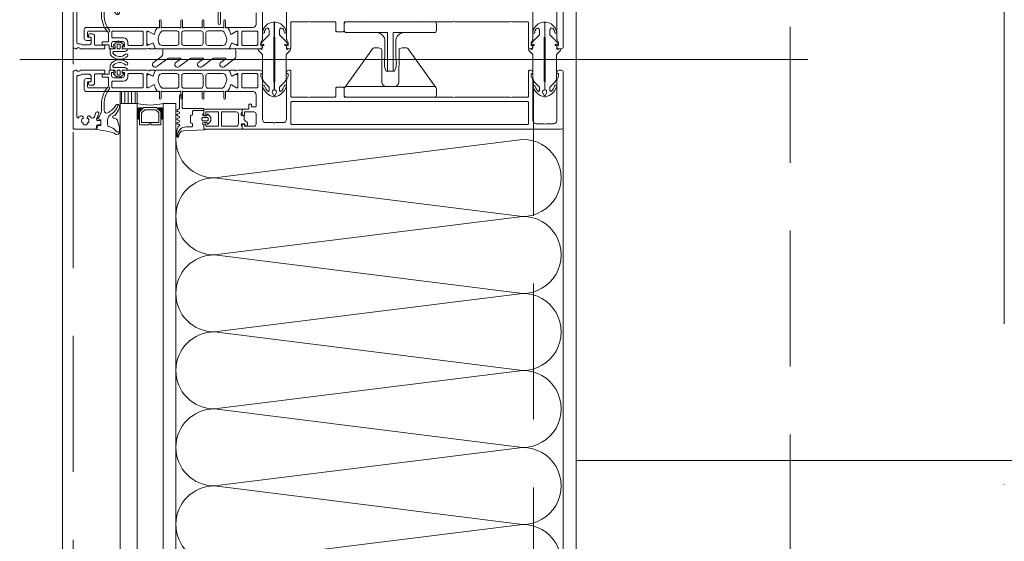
# Model space of a CAD drawing. Header units: millimetres. Extents: x 144573 to 336993, y 74252 to 247042.
# Tile 19 of 256: x 146702 to 147161, y 179255 to 179499. Entities that reach past the tile are written whole.
import ezdxf

# ---------------------------------------------------------------- set-up
doc = ezdxf.new("R2010")
doc.units = ezdxf.units.MM
doc.linetypes.add('CK_Čerchovaná 50', pattern=[6, 3, -1.5, 0, -1.5])
doc.linetypes.add('ČÁRKOVANÁ', pattern=[19.05, 12.7, -6.35])
for name, color, linetype, lineweight in [('FASÁDA DETAILNÍ', 255, 'Continuous', 0), ('NOVA', 255, 'Continuous', 0), ('TENKA', 255, 'Continuous', 0)]:
    doc.layers.add(name, color=color, linetype=linetype, lineweight=lineweight)

# ---------------------------------------------------------------- blocks, each defined once
blk = doc.blocks.new('244748_a')
blk.add_lwpolyline([(8.32, -1.69, 0.082248), (6.34, -0.9, -1.09695), (6.94, -0.1, -0.315353), (11.26, -5.15, -0.480529), (10.87, -5.64), (4.27, -5.64), (4.08, -5.45), (-16.53, -5.45), (-16.72, -5.64), (-20.43, -5.64, 0.574019), (-21.93, -4.78), (-22.99, -5.4, 0.524827), (-22.99, -5.9), (-21.93, -6.52, 0.574021), (-20.43, -5.66), (-16.72, -5.66), (-16.53, -5.85), (4.08, -5.85), (4.27, -5.66), (10.87, -5.66, -0.480529), (11.26, -6.15, -0.326229), (6.88, -11.09, -1.09695), (6.28, -10.3, 0.081457), (8.32, -9.61, 0.599203), (7.48, -8.05), (5.52, -8.05, 0.198965), (5.17, -8.2), (2.22, -11.15), (0.93, -12.01, -0.738038), (0.51, -11.62), (0.87, -11, 1), (0.35, -10.7), (0, -11.3), (-0.98, -11.3, 0.619205), (-1.45, -12.06), (-1.28, -12.43, -0.808139), (-2.04, -13.04), (-3.63, -11.44, 0.198906), (-4.34, -11.15), (-14.99, -11.15, -0.198936), (-16.76, -10.42), (-18.98, -8.2, 0.198942), (-19.33, -8.05), (-20.67, -8.05, 0.500217), (-21.09, -8.73, 0.122037), (-18.5, -10.27, -1.093735), (-19.1, -11.07, -0.240768), (-23.7, -6.07, -0.106226), (-23.7, -5.23, -0.256232), (-19, -0.13, -1.093735), (-18.4, -0.92, 0.116856), (-21.09, -2.57, 0.500217), (-20.67, -3.25), (-19.33, -3.25, 0.198942), (-18.98, -3.1), (-16.75, -0.88, -0.198936), (-14.99, -0.15), (-4.34, -0.15, 0.198907), (-3.63, 0.14), (-2.04, 1.74, -0.808139), (-1.28, 1.13), (-1.45, 0.76, 0.619205), (-0.98, 0), (0, 0), (0.35, -0.6, 1), (0.87, -0.3), (0.51, 0.32, -0.738038), (0.93, 0.71), (2.22, -0.15), (5.17, -3.1, 0.198965), (5.52, -3.25), (7.48, -3.25, 0.599203)], format="xyb", close=True)
blk = doc.blocks.new('236134_0100_s_v')
for points in [[(22.8, -23), (22.8, -5), (42, -5, 0.414214), (43, -4), (43, -1, 0.414214), (42, 0), (1, 0, 0.414214), (0, -1), (0, -4, 0.414214), (1, -5), (20.2, -5), (20.2, -23)], [(15, -5, -0.414214), (19, -9), (19, -16.57, 0.165764), (19.53, -23), (23.47, -23, 0.165764), (24, -16.57), (24, -9, -0.414214), (28, -5)]]:
    blk.add_lwpolyline(points, format="xyb")
blk = doc.blocks.new('236134_0200_s_v')
for points in [[(19.58, 5, -0.41166), (17.58, 6.98), (17.45, 22.25, 0.344217), (17.07, 22.73), (16, 23), (14, 23, 0.240828), (13.19, 22.59), (0.19, 4.59)], [(23.42, 5, 0.41166), (25.42, 6.98), (25.55, 22.25, -0.344217), (25.93, 22.73), (27, 23), (29, 23, -0.240828), (29.81, 22.59), (42.81, 4.59)]]:
    blk.add_lwpolyline(points, format="xyb")
blk.add_lwpolyline([(42, 5), (1, 5, 0.414214), (0, 4), (0, 1, 0.414214), (1, 0), (42, 0, 0.414214), (43, 1), (43, 4, 0.414214)], format="xyb", close=True)
blk = doc.blocks.new('284336')
for points in [[(-0.7, -9.6), (-10, -9.6, 0.414511), (-10.51, -10.11), (-10.51, -15.51, -1), (-11.69, -15.51), (-11.69, -9.6), (-12.69, -8.95, -0.668884), (-12.6, -8.23), (-11.99, -8.01, 0.766384), (-11.99, -7.21), (-12.6, -6.99, -0.76831), (-12.6, -6.23), (-11.99, -6.01, 0.766384), (-11.99, -5.21), (-12.6, -4.99, -0.76831), (-12.6, -4.23), (-11.99, -4.01, 0.766384), (-11.99, -3.21), (-12.6, -2.99, -0.877523), (-12.5, -2.22), (-12.1, -2.22, 0.698129), (-11.83, -1.5, -0.220231), (-12.89, 0.78), (-12.89, 3.45, -0.157143), (-12.82, 3.68), (-12.69, 3.42, -0.067482), (-12.48, 2.53, 0.393136), (-8.66, -1.02), (-6.1, -1.02, -0.414214), (-5.61, -1.51), (-5.61, -2.22, -0.267949), (-5.85, -2.65), (-6.35, -2.93, 0.267949), (-6.61, -3.38), (-6.61, -5.84, 0.267949), (-6.35, -6.29), (-5.85, -6.57, -0.267949), (-5.61, -7), (-5.61, -8.11, 0.414215), (-5.1, -8.62), (-0.41, -8.62), (-0.41, -9.31, -0.414212), (-0.7, -9.6)], [(-0.41, 0), (-0.41, -2, 0.990243), (-0.4, -3.02), (0.9, -3.02, 0.414214), (1.21, -2.71), (1.21, -2.61, -0.668123), (1.71, -2.4), (2.75, -3.45, -0.199004), (2.89, -3.79), (2.89, -5.43, -0.199038), (2.75, -5.77), (1.71, -6.82, -0.668191), (1.21, -6.61), (1.21, -6.51, 0.414214), (0.9, -6.2), (-0.4, -6.2, 0.990269), (-0.41, -7.22), (-0.41, -8.6), (-5.1, -8.6, -0.414215), (-5.59, -8.11), (-5.59, -7, 0.267949), (-5.84, -6.56), (-6.34, -6.27, -0.267949), (-6.59, -5.84), (-6.59, -3.38, -0.267949), (-6.34, -2.95), (-5.84, -2.66, 0.267949), (-5.59, -2.22), (-5.59, -1.51, 0.414214), (-6.1, -1), (-8.66, -1, -0.393156), (-12.46, 2.53, 0.067572), (-12.67, 3.43), (-12.8, 3.7, -0.637545), (-12.12, 3.53), (-11.92, 2.53, 0.344315), (-10.06, 0.91), (0, 0.38, -0.406913), (0.39, 0), (-0.41, 0)], [(1.7, -4.31, 0.414235), (1.2, -3.81), (-0.7, -3.81, 0.414214), (-1.2, -4.31), (-1.2, -4.91, 0.414214), (-0.7, -5.41), (1.2, -5.41, 0.414235), (1.7, -4.91), (1.7, -4.31)]]:
    blk.add_lwpolyline(points, format="xyb", close=True)
blk = doc.blocks.new('nesystémový nástavec 18')
for p, q in [((-17.5, 9.3), (-15.36, 9.3)), ((-15.36, 9.3), (0, 9.3)), ((0, 9.3), (0, 7.8)), ((-18, 6.8), (-18, 8.8)), ((-17, 6.3), (-17.5, 6.3)), ((-11, 8), (-17, 8)), ((-17, 8), (-17, 6.3)), ((-11, 1.3), (-11, 8)), ((-2.8, 8), (-9.7, 8)), ((-9.7, 1.3), (-9.7, 8)), ((-1.8, 2.3), (-1.8, 7)), ((-0.5, 7.3), (-0.5, 6.8)), ((0, 6.3), (0.55, 6.3)), ((0.55, 6.3), (0.95, 5.9)), ((0.95, 5.9), (0.95, 4.8)), ((0.95, 4.8), (0.95, 4.14)), ((-18, 0.5), (-18, 1.8)), ((-17.5, 2.3), (-17, 2.3)), ((-1.8, 0), (-17.5, 0)), ((-17, 2.3), (-17, 1.3)), ((-17, 1.3), (-11, 1.3)), ((-9.7, 1.3), (-2.8, 1.3)), ((0, 0), (-1.8, 0)), ((-0.4, 2.23), (-0.5, 2.04)), ((-0.5, 2.04), (-0.5, 2)), ((1.2, 2.44), (0, 2.44)), ((0, 1.5), (0, 0)), ((0.95, 4.14), (1.2, 4.14)), ((1.2, 1.85), (1.2, 2.44)), ((1.4, 3.94), (1.4, 3.84)), ((1.6, 3.64), (1.6, 3.64)), ((1.8, 1.37), (1.7, 1.35)), ((2.25, 1.63), (1.8, 1.37)), ((2.4, 2.84), (2.4, 1.89))]:
    blk.add_line(p, q)
for centre, radius, start, end in [((-17.5, 8.8), 0.5, 90, 180), ((-15.36, 9.8), 0.5, 270, 270.084), ((-17.5, 6.8), 0.5, 180.0012, 269.9988), ((-2.8, 7), 1, 0, 90), ((0, 7.3), 0.5, 89.9955, 180.0071), ((0, 6.8), 0.5, 179.9949, 270.006), ((0.75, 4.8), 0.2, 359.9656, 0.0344), ((-17.5, 1.8), 0.5, 89.999, 180.0002), ((-17.5, 0.5), 0.5, 180, 270), ((-2.8, 2.3), 1, 270, 0), ((0, 2), 0.5, 179.9716, 270.0327), ((0, 1.94), 0.5, 89.9975, 144.0007), ((1.2, 3.94), 0.2, 359.9707, 90.0249), ((1.7, 1.85), 0.5, 179.9991, 270), ((1.6, 3.84), 0.2, 179.9737, 270.035), ((1.6, 2.84), 0.8, 0.0065, 89.9919), ((2.1, 1.89), 0.3, 299.9815, 0.0183)]:
    blk.add_arc(centre, radius, start, end)
blk = doc.blocks.new('433270')
blk.add_lwpolyline([(1, 0, 0.414364), (0, -1), (0, -1.4, 0.255924), (0.23, -1.83, -0.547723), (0.23, -3.17, 0.255924), (0, -3.6), (0, -14.6, 0.414214), (0.3, -14.9), (1.2, -14.9, 0.414214), (1.7, -14.4), (1.7, -10.3, -0.414214), (2, -10), (6, -10, 0.414248), (7, -9), (7, -7.7, 0.414179), (6.5, -7.2), (5.7, -7.2, 0.414232), (5.4, -7.5), (5.4, -8.2, -0.414198), (5.1, -8.5), (2.8, -8.5, -0.414204), (1.8, -7.5), (1.8, -4.49, -0.147432), (1.97, -3.94, 0.147461), (2.4, -2.5), (2.4, -2.3, -0.414214), (2.9, -1.8), (21.87, -1.8, -0.668178), (22.22, -2.65), (22.16, -2.72, 1), (21.59, -3.29), (21.52, -3.35, 0.198912), (21.38, -3.71), (21.38, -4.05, 0.414214), (22.08, -4.75), (22.38, -4.75, 0.576988), (22.64, -4.3, -0.311246), (24.56, -4.3, 0.576988), (24.82, -4.75), (25.3, -4.75, -0.260065), (25.3, -6.65), (24.82, -6.65, 0.576988), (24.56, -7.1, -0.311246), (22.64, -7.1, 0.576988), (22.38, -6.65), (22.08, -6.65, 0.414214), (21.38, -7.35), (21.38, -7.61, 0.267949), (21.63, -8.04), (21.89, -8.2, -0.637047), (21.73, -10), (19.83, -10.7, 0.315299), (19.5, -11.17), (19.5, -11.49, 0.520567), (20.17, -11.96), (22.83, -10.99, -0.520567), (23.5, -11.46), (23.5, -12.5, 0.414062), (24, -13), (25, -13, 0.414186), (25.5, -12.5), (25.5, -11.5, -0.414182), (26, -11), (27, -11, 0.414214), (27.5, -10.5), (27.5, -0.5, 0.414214), (27, 0), (1, 0)], format="xyb", close=True)
blk = doc.blocks.new('284325')
for points in [[(0.84, -5.23, -0.560316), (0.94, -4.73), (1.94, -4.36, 0.3153), (2.14, -4.08), (2.14, -1.89, 0.451558), (1.8, -1.59), (0.9, -1.7, -0.399586), (0.57, -1.46), (0.3, -0.07, -0.415977), (0.53, 0.29, 0.024107), (6.15, 1.24, 0.076636), (8.99, 2.34, -0.577615), (10.79, 1.3), (10.02, 1.37, 0.283171), (9.08, 0.9, -0.168429), (7.07, -0.74), (5.9, -1.16, 0.315302), (5.24, -2.1), (5.24, -4.21, 0.269719), (6.76, -6.82, -0.194797), (10.18, -11.53, -0.342663), (9.17, -11.17, 0.119207), (5.43, -7.59, 0.578571), (3.63, -8.62), (3.63, -11.77, 0.176415), (6.16, -18.72, -1), (5.24, -19.49, -0.176415), (2.43, -11.77), (2.43, -8.89, 0.208286), (0.84, -5.23)], [(8.95, -6.65), (10.32, -8.78, -0.134555), (10.79, -10.63, -0.339795), (10.19, -11.53, 0.194788), (6.76, -6.81, -0.269736), (5.25, -4.21), (5.25, -2.1, -0.315302), (5.9, -1.17), (7.07, -0.74, 0.168429), (9.09, 0.89, -0.283167), (10.01, 1.36), (10.79, 1.29), (10.79, -0.74, -0.070852), (10.71, -1.3), (9.95, -3.93, -0.241839), (9.08, -4.83), (7.93, -5.22, 0.836024), (8.08, -6.19), (8.11, -6.19, -0.255349), (8.95, -6.65)]]:
    blk.add_lwpolyline(points, format="xyb", close=True)
blk = doc.blocks.new('*U1335')
for points in [[(0, 0, 0.414243), (0.1, 0.1), (0, 0.9, -1.0001), (0.2, 0.9), (0.1, 0.1, 0.414228), (0.2, 0, 0.414228)], [(0.2, 0, 0.414243), (0.3, 0.1), (0.2, 0.9, -1.0001), (0.4, 0.9), (0.3, 0.1, 0.414228), (0.4, 0, 0.414228)], [(0.4, 0, 0.414243), (0.5, 0.1), (0.4, 0.9, -1.0001), (0.6, 0.9), (0.5, 0.1, 0.414228), (0.6, 0, 0.414228)], [(0.6, 0, 0.414243), (0.7, 0.1), (0.6, 0.9, -1.0001), (0.8, 0.9), (0.7, 0.1, 0.414228), (0.8, 0, 0.414228)], [(0.8, 0, 0.414243), (0.9, 0.1), (0.8, 0.9, -1.0001), (1, 0.9), (0.9, 0.1, 0.414228), (1, 0, 0.414228)], [(1, 0, 0.414243), (1.1, 0.1), (1, 0.9, -1.0001), (1.2, 0.9), (1.1, 0.1, 0.414228), (1.2, 0, 0.414228)], [(1.2, 0, 0.414243), (1.3, 0.1), (1.2, 0.9, -1.0001), (1.4, 0.9), (1.3, 0.1, 0.414228), (1.4, 0, 0.414228)], [(1.4, 0, 0.414243), (1.5, 0.1), (1.4, 0.9, -1.0001), (1.6, 0.9), (1.5, 0.1, 0.414228), (1.6, 0, 0.414228)], [(1.6, 0, 0.414243), (1.7, 0.1), (1.6, 0.9, -1.0001), (1.8, 0.9), (1.7, 0.1, 0.414228), (1.8, 0, 0.414228)], [(1.8, 0, 0.414243), (1.9, 0.1), (1.8001, 0.9, -1.0001), (2, 0.9), (1.9001, 0.1, 0.414228), (2, 0, 0.414228)]]:
    blk.add_lwpolyline(points, format="xyb")
blk = doc.blocks.new('288126')
for points in [[(-16.5, 0), (16.5, 0)], [(-21.36, -6.34), (-17.8, -3.69)], [(-14.71, -4.5), (-19.87, -8.34)], [(-17, -2.08), (-17, -0.5)], [(-8.83, -4.3), (-14.11, -4.3)], [(-4.31, -4.5), (-9.47, -8.34)], [(1.81, -4.3), (-3.71, -4.3)], [(6.33, -4.5), (1.14, -8.37)], [(12.21, -4.3), (6.93, -4.3)], [(17, -0.5), (17, -3.8)], [(-10.96, -6.34), (-8.71, -4.66)], [(-0.35, -6.36), (1.93, -4.66)], [(10.05, -6.36), (12.33, -4.66)], [(16.6, -4.6), (11.54, -8.37)]]:
    blk.add_lwpolyline(points)
for centre, radius, start, end in [((16.5, -0.5), 0.5, 0, 90), ((-16.5, -0.5), 0.5, 90, 180), ((16, -3.8), 1, 306.7059, 0), ((-20.61, -7.34), 1.25, 126.7059, 306.7059), ((-10.21, -7.34), 1.25, 126.7059, 306.7059), ((0.4, -7.37), 1.25, 126.7059, 306.7059), ((10.8, -7.37), 1.25, 126.7059, 306.7059)]:
    blk.add_arc(centre, radius, start, end)
at = {"extrusion": (0, 0, -1)}
for centre, radius, start, end in [((19, -2.08), 2, 180, 233.2941), ((14.11, -5.3), 1, 53.2941, 90), ((8.83, -4.5), 0.2, 90, 233.2941), ((3.71, -5.3), 1, 53.2941, 90), ((-1.81, -4.5), 0.2, 90, 233.2941), ((-6.93, -5.3), 1, 53.2941, 90), ((-12.21, -4.5), 0.2, 90, 233.2941)]:
    blk.add_arc(centre, radius, start, end, dxfattribs=at)
blk = doc.blocks.new('246426')
for points in [[(-1.84, 0.64), (-2.86, -0.38, 0.198926), (-3.15, -1.09), (-3.15, -2.31, 0.198926), (-2.86, -3.02), (-1.84, -4.04, 0.637051), (-1.5, -3.92), (-1.45, -3.4), (-0.3, -3.4, -0.41484), (0, -3.7), (0, -5.19, 0.414232), (0.5, -5.69), (2.14, -5.69, 0.071862), (2.2, -5.68, 0.157876), (3.73, -4.64, 0.360336), (3.48, 2.39, 0.964062), (2.54, 1.48, -0.403385), (2.25, -4.34, -0.190964), (2.11, -4.39), (1.7, -4.39, -0.414214), (1.2, -3.89), (1.2, 1.31, 0.414201), (0.2, 2.31), (0, 2.31), (0, 0.3, -0.414214), (-0.3, 0), (-1.45, 0), (-1.5, 0.52, 0.637051), (-1.84, 0.64)], [(-2.25, -1.4, -0.414214), (-1.85, -1), (-0.4, -1, -0.414214), (0, -1.4), (0, -2, -0.414214), (-0.4, -2.4), (-1.85, -2.4, -0.414214), (-2.25, -2), (-2.25, -1.4)]]:
    blk.add_lwpolyline(points, format="xyb", close=True)

msp = doc.modelspace()

# ---------------------------------------------------------------- hatches: boundary and pattern name
at = {"layer": 'FASÁDA DETAILNÍ'}
h = msp.add_hatch(dxfattribs=at)
h.set_pattern_fill('ANSI31', color=256, scale=0.5, angle=585)
h.set_pattern_definition([(270, (214136.837, 169145.3374), (1.5875, -8e-16), [])])
h.paths.add_polyline_path([(146756.48, 179459.759), (146756.48, 179465.259), (146748.48, 179465.259), (146748.48, 179459.759)])

# ---------------------------------------------------------------- linework, layer by layer
for p, q in [((146701.534, 179480.259), (147069.771, 179480.259)), ((146748.48, 179050.759), (146748.48, 179459.759)), ((146748.48, 179459.759), (146756.48, 179459.759)), ((146756.48, 179459.759), (146756.48, 179050.759)), ((146768.48, 179050.759), (146768.48, 179459.759)), ((146774.48, 179459.759), (146768.48, 179459.759)), ((146774.48, 179459.759), (146774.48, 179050.759))]:
    msp.add_line(p, q, dxfattribs=at)
for points in [[(173301.48, 174615.259), (146721.48, 174615.259), (146721.48, 198295.259), (173301.48, 198295.259)], [(173061.48, 174855.259), (146961.48, 174855.259), (146961.48, 198055.259), (173061.48, 198055.259)], [(146748.48, 179459.759), (146748.48, 179465.259), (146756.48, 179465.259), (146756.48, 179459.759)], [(146767.48, 179449.759), (146767.48, 179455.759), (146765.48, 179457.759), (146759.48, 179457.759), (146757.48, 179455.759), (146757.48, 179449.759), (146761.98, 179449.759), (146761.98, 179450.259), (146762.98, 179450.259), (146762.98, 179449.759)], [(146758.48, 179450.759), (146766.48, 179450.759), (146766.48, 179455.344), (146765.066, 179456.759), (146760.033, 179456.759), (146758.48, 179455.344)]]:
    msp.add_lwpolyline(points, close=True, dxfattribs=at)
at = {"layer": 'FASÁDA DETAILNÍ', "linetype": 'ČÁRKOVANÁ', "ltscale": 5}
for points in [[(173296.48, 174620.259), (146726.48, 174620.259), (146726.48, 198290.259), (173296.48, 198290.259)], [(173081.48, 174835.259), (146941.48, 174835.259), (146941.48, 198075.259), (173081.48, 198075.259)], [(172961.48, 174955.259), (147061.48, 174955.259), (147061.48, 197955.259), (172961.48, 197955.259)]]:
    msp.add_lwpolyline(points, close=True, dxfattribs=at)
at = {"layer": 'FASÁDA DETAILNÍ'}
for points in [[(146811.98, 179502.059), (146811.98, 179496.76, -0.4141667), (146810.48, 179495.26), (146803.482, 179495.259), (146799.382, 179495.259, 0.5773503), (146799.036, 179494.659), (146799.534, 179493.796), (146799.962, 179492.304, 0.4887011), (146800.401, 179492.127), (146802.867, 179493.559), (146803.287, 179493.559, -0.4325656), (146803.482, 179493.359), (146803.482, 179487.054, -0.5483974), (146803.201, 179486.868), (146800.817, 179487.937, 0.4253361), (146800.55, 179487.829), (146799.733, 179485.806, 0.5315629), (146800.104, 179485.256), (146802.168, 179485.256, 0.2313061), (146802.405, 179485.372, -0.3061853), (146802.725, 179485.476), (146803.482, 179485.259), (146813.986, 179485.259, 0.4142136), (146814.986, 179486.259), (146814.986, 179486.759), (146814.186, 179486.759), (146814.186, 179488.259), (146814.846, 179489.402, 0.1316504), (146814.98, 179489.902), (146814.98, 179508.267, -0.4142136)], [(146826.18, 179508.267), (146826.18, 179489.902, 0.1316504), (146826.314, 179489.402), (146826.974, 179488.259), (146826.974, 179486.759), (146826.174, 179486.759), (146826.174, 179486.259, 0.4142136), (146827.174, 179485.259), (146827.68, 179485.259, 0.4142136), (146828.18, 179485.759), (146828.18, 179497.359, -0.4142136), (146828.68, 179497.859), (146836.08, 179497.859, -0.3999851), (146837.08, 179497.859), (146848.68, 179497.859, -0.4142136), (146849.18, 179497.359), (146849.18, 179493.759, 0.4142136), (146849.68, 179493.259), (146852.68, 179493.259, 0.4142136), (146853.18, 179493.759), (146853.18, 179497.359, -0.4142136), (146853.68, 179497.859), (146860.98, 179497.859, -0.38324), (146861.98, 179497.859), (146887.48, 179497.859, -0.38324), (146888.48, 179497.859), (146903.98, 179497.859, -0.38324), (146904.98, 179497.859), (146930.48, 179497.859, -0.38324), (146931.48, 179497.859), (146938.78, 179497.859, -0.4142136), (146939.28, 179497.359), (146939.28, 179485.759, 0.4142136), (146939.78, 179485.259), (146940.28, 179485.259, 0.4142136), (146941.28, 179486.259), (146941.28, 179486.759), (146940.48, 179486.759), (146940.48, 179488.259), (146941.146, 179489.412, 0.1169365), (146941.28, 179489.912), (146941.28, 179508.767, -0.4142315)], [(146952.48, 179508.767), (146952.48, 179489.912, 0.1169365), (146952.614, 179489.412), (146953.28, 179488.259), (146953.28, 179486.759), (146952.48, 179486.759), (146952.48, 179486.259, 0.4142136), (146953.48, 179485.259), (146954.48, 179485.259, 0.4142136), (146955.48, 179486.259), (146955.48, 179511.759, 0.4142135)]]:
    msp.add_lwpolyline(points, format="xyb", dxfattribs=at)
for points in [[(146799.141, 179485.259), (146787.23, 179485.258), (146765.319, 179485.259, -0.3058367), (146764.855, 179485.571), (146763.933, 179487.859, 0.4253361), (146763.665, 179487.966), (146762.047, 179487.25, -0.5437525), (146760.99, 179487.934), (146760.99, 179492.839, -0.5781822), (146761.891, 179493.357), (146764.083, 179492.096, 0.4885049), (146764.522, 179492.273), (146764.956, 179493.787), (146765.719, 179495.108, -0.2824777), (146765.995, 179495.258), (146766.44, 179495.258, 1.4470094), (146766.79, 179495.39), (146766.79, 179498.358, -1), (146767.59, 179498.358), (146767.59, 179495.39, 1.4470094), (146767.941, 179495.258), (146776.48, 179495.258, 1.4470094), (146776.83, 179495.39), (146776.83, 179498.358, -1), (146777.63, 179498.358), (146777.63, 179495.39, 1.4470094), (146777.981, 179495.258), (146786.48, 179495.258, 1.4470094), (146786.83, 179495.39), (146786.83, 179498.358, -1), (146787.63, 179498.358), (146787.63, 179495.39, 1.4470094), (146787.981, 179495.258), (146796.52, 179495.258, 1.4470094), (146796.87, 179495.39), (146796.87, 179498.358, -1), (146797.67, 179498.358), (146797.67, 179495.39, 1.4470094), (146798.021, 179495.258), (146798.465, 179495.258, -0.2824777), (146798.741, 179495.108), (146799.504, 179493.787), (146799.938, 179492.273, 0.4885049), (146800.377, 179492.096), (146802.569, 179493.357, -0.5781822), (146803.47, 179492.839), (146803.47, 179487.934, -0.5437525), (146802.413, 179487.25), (146800.795, 179487.966, 0.4253361), (146800.528, 179487.859), (146799.605, 179485.571, -0.3058367), (146799.141, 179485.259)], [(146760.98, 179485.259), (146749.98, 179485.259, -0.4144257), (146749.48, 179485.759), (146749.48, 179486.252), (146750.48, 179486.252), (146750.48, 179487.752, 0.4142136), (146749.48, 179488.752), (146747.98, 179488.752, 0.3999851), (146746.98, 179488.752), (146745.48, 179488.752, 0.4142136), (146744.48, 179487.752), (146744.48, 179486.259), (146745.48, 179486.259), (146745.48, 179485.759, -0.4144559), (146744.98, 179485.259), (146743.68, 179485.26, -0.4139712), (146743.38, 179485.56), (146743.38, 179486.758, 0.4142136), (146743.08, 179487.058), (146740.08, 179487.058), (146740.08, 179488.058, -0.4142136), (146740.58, 179488.558), (146742.48, 179488.558, 0.4142136), (146742.98, 179489.058), (146742.98, 179492.559, 0.4142056), (146741.98, 179493.559), (146733.68, 179493.559, 0.4142063), (146733.18, 179493.059), (146733.18, 179491.159, 0.414219), (146733.68, 179490.659), (146734.48, 179490.659, -0.4142136), (146734.98, 179490.159), (146734.98, 179489.659, -0.4142136), (146734.48, 179489.159), (146732.68, 179489.159, -0.4142136), (146731.68, 179490.159), (146731.68, 179494.259, -0.4142136), (146732.68, 179495.259), (146760.98, 179495.259), (146765.08, 179495.259, -0.5773503), (146765.427, 179494.659), (146764.928, 179493.796), (146764.5, 179492.304, -0.4887011), (146764.061, 179492.127), (146761.596, 179493.559), (146761.175, 179493.559, 0.4325656), (146760.98, 179493.359), (146760.98, 179487.054, 0.5483974), (146761.262, 179486.868), (146763.646, 179487.937, -0.4253361), (146763.913, 179487.829), (146764.729, 179485.806, -0.5315625), (146764.358, 179485.256), (146762.294, 179485.256, -0.2313061), (146762.057, 179485.372, 0.3061853), (146761.738, 179485.476), (146760.98, 179485.259)], [(146758.78, 179493.559), (146745.08, 179493.559, 0.4142136), (146744.58, 179493.059), (146744.58, 179490.852, 0.4142136), (146745.08, 179490.352), (146750.05, 179490.352, -0.4111388), (146752.08, 179488.352), (146752.08, 179487.359, 0.4142136), (146752.58, 179486.859), (146758.78, 179486.859, 0.4142136), (146759.28, 179487.359), (146759.28, 179493.059, 0.4142136), (146758.78, 179493.559)], [(146768.03, 179486.858), (146774.93, 179486.858, 0.4142178), (146775.93, 179487.858), (146775.93, 179492.658, 0.4142178), (146774.93, 179493.658), (146768.568, 179493.658, 0.305619), (146767.177, 179492.72), (146766.399, 179490.796, 0.1764286), (146766.327, 179488.744), (146766.603, 179487.894, 0.3249157), (146768.03, 179486.858)], [(146778.23, 179486.858), (146786.23, 179486.858, 0.4142136), (146787.23, 179487.858), (146787.23, 179492.658, 0.4142136), (146786.23, 179493.658), (146778.23, 179493.658, 0.4142136), (146777.23, 179492.658), (146777.23, 179487.858, 0.4142136), (146778.23, 179486.858)], [(146789.53, 179486.858), (146796.43, 179486.858, 0.3249157), (146797.857, 179487.894), (146798.133, 179488.744, 0.1764286), (146798.061, 179490.796), (146797.283, 179492.72, 0.305619), (146795.892, 179493.658), (146789.53, 179493.658, 0.4142178), (146788.53, 179492.658), (146788.53, 179487.858, 0.4142178), (146789.53, 179486.858)], [(146812.78, 179487.359, -0.4142136), (146812.28, 179486.859), (146805.78, 179486.859, -0.4142136), (146805.28, 179487.359), (146805.28, 179493.059, -0.4142136), (146805.78, 179493.559), (146812.28, 179493.559, -0.4142136), (146812.78, 179493.059), (146812.78, 179487.359)], [(146760.98, 179475.259), (146749.98, 179475.259, 0.4144257), (146749.48, 179474.759), (146749.48, 179474.265), (146750.48, 179474.265), (146750.48, 179472.765, -0.4142136), (146749.48, 179471.765), (146747.98, 179471.765, -0.3999851), (146746.98, 179471.765), (146745.48, 179471.765, -0.4142136), (146744.48, 179472.765), (146744.48, 179474.259), (146745.48, 179474.259), (146745.48, 179474.759, 0.4144559), (146744.98, 179475.259), (146743.68, 179475.257, 0.4139712), (146743.38, 179474.957), (146743.38, 179473.759, -0.4142136), (146743.08, 179473.459), (146740.08, 179473.459), (146740.08, 179472.459, 0.4142136), (146740.58, 179471.959), (146742.48, 179471.959, -0.4142136), (146742.98, 179471.459), (146742.98, 179467.959, -0.4142056), (146741.98, 179466.959), (146733.68, 179466.959, -0.4142063), (146733.18, 179467.459), (146733.18, 179469.359, -0.414219), (146733.68, 179469.859), (146734.48, 179469.859, 0.4142136), (146734.98, 179470.359), (146734.98, 179470.859, 0.4142136), (146734.48, 179471.359), (146732.68, 179471.359, 0.4142136), (146731.68, 179470.359), (146731.68, 179466.259, 0.4142136), (146732.68, 179465.259), (146760.98, 179465.259), (146765.08, 179465.258, 0.5773503), (146765.427, 179465.858), (146764.928, 179466.722), (146764.5, 179468.214, 0.4887011), (146764.061, 179468.39), (146761.596, 179466.959), (146761.175, 179466.959, -0.4325656), (146760.98, 179467.159), (146760.98, 179473.463, -0.5483974), (146761.262, 179473.649), (146763.646, 179472.58, 0.4253361), (146763.913, 179472.688), (146764.729, 179474.711, 0.5315625), (146764.358, 179475.261), (146762.294, 179475.261, 0.2313061), (146762.057, 179475.145, -0.3061853), (146761.738, 179475.041), (146760.98, 179475.259)], [(146758.78, 179466.959), (146745.08, 179466.959, -0.4142136), (146744.58, 179467.459), (146744.58, 179469.665, -0.4142136), (146745.08, 179470.165), (146750.05, 179470.165, 0.4111388), (146752.08, 179472.165), (146752.08, 179473.159, -0.4142136), (146752.58, 179473.659), (146758.78, 179473.659, -0.4142136), (146759.28, 179473.159), (146759.28, 179467.459, -0.4142136), (146758.78, 179466.959)], [(146799.141, 179475.259), (146787.23, 179475.259), (146765.319, 179475.259, 0.3058367), (146764.855, 179474.946), (146763.933, 179472.659, -0.4253361), (146763.665, 179472.551), (146762.047, 179473.267, 0.5437525), (146760.99, 179472.583), (146760.99, 179467.679, 0.5781822), (146761.891, 179467.16), (146764.083, 179468.421, -0.4885049), (146764.522, 179468.244), (146764.956, 179466.73), (146765.719, 179465.409, 0.2824777), (146765.995, 179465.259), (146766.44, 179465.259, -1.4470094), (146766.79, 179465.127), (146766.79, 179462.159, 1), (146767.59, 179462.159), (146767.59, 179465.127, -1.4470094), (146767.941, 179465.26), (146776.48, 179465.259, -1.4470094), (146776.83, 179465.127), (146776.83, 179462.159, 1), (146777.63, 179462.159), (146777.63, 179465.127, -1.4470094), (146777.981, 179465.26), (146786.48, 179465.259, -1.4470094), (146786.83, 179465.127), (146786.83, 179462.159, 1), (146787.63, 179462.159), (146787.63, 179465.127, -1.4470094), (146787.981, 179465.26), (146796.52, 179465.259, -1.4470094), (146796.87, 179465.127), (146796.87, 179462.159, 1), (146797.67, 179462.159), (146797.67, 179465.127, -1.4470094), (146798.021, 179465.26), (146798.465, 179465.259, 0.2824777), (146798.741, 179465.409), (146799.504, 179466.73), (146799.938, 179468.244, -0.4885049), (146800.377, 179468.421), (146802.569, 179467.16, 0.5781822), (146803.47, 179467.679), (146803.47, 179472.583, 0.5437525), (146802.413, 179473.267), (146800.795, 179472.551, -0.4253361), (146800.528, 179472.659), (146799.605, 179474.946, 0.3058367), (146799.141, 179475.259)], [(146768.03, 179473.66), (146774.93, 179473.66, -0.4142178), (146775.93, 179472.66), (146775.93, 179467.859, -0.4142178), (146774.93, 179466.859), (146768.568, 179466.859, -0.305619), (146767.177, 179467.797), (146766.399, 179469.721, -0.1764286), (146766.327, 179471.773), (146766.603, 179472.623, -0.3249157), (146768.03, 179473.66)], [(146778.23, 179473.66), (146786.23, 179473.66, -0.4142136), (146787.23, 179472.66), (146787.23, 179467.859, -0.4142136), (146786.23, 179466.859), (146778.23, 179466.859, -0.4142136), (146777.23, 179467.859), (146777.23, 179472.66, -0.4142136), (146778.23, 179473.66)], [(146789.53, 179473.66), (146796.43, 179473.66, -0.3249157), (146797.857, 179472.623), (146798.133, 179471.773, -0.1764286), (146798.061, 179469.721), (146797.283, 179467.797, -0.305619), (146795.892, 179466.859), (146789.53, 179466.859, -0.4142178), (146788.53, 179467.859), (146788.53, 179472.66, -0.4142178), (146789.53, 179473.66)], [(146954.48, 179447.759), (146805.98, 179447.759, -0.4142136), (146805.48, 179448.259), (146805.48, 179449.559, -0.4142197), (146805.98, 179450.059), (146806.48, 179450.059), (146806.48, 179449.059), (146810.98, 179449.059, 0.4142136), (146811.98, 179450.059), (146811.98, 179454.759, 0.4142136), (146810.98, 179455.759), (146806.48, 179455.759), (146806.48, 179454.059), (146805.98, 179454.059, -0.4142012), (146805.48, 179454.559), (146805.48, 179456.559, -0.4142136), (146805.98, 179457.059), (146808.123, 179457.059, 0.4142136), (146808.623, 179457.559), (146808.623, 179459.359), (146809.874, 179459.359), (146809.874, 179458.159), (146811.68, 179458.159, 0.4142136), (146811.98, 179458.459), (146811.98, 179463.757, 0.4141667), (146810.48, 179465.257), (146803.482, 179465.259), (146799.382, 179465.258, -0.5773503), (146799.036, 179465.858), (146799.534, 179466.722), (146799.962, 179468.214, -0.4887011), (146800.401, 179468.39), (146802.867, 179466.959), (146803.287, 179466.959, 0.4325656), (146803.482, 179467.159), (146803.482, 179473.463, 0.5483974), (146803.201, 179473.649), (146800.817, 179472.58, -0.4253361), (146800.55, 179472.688), (146799.733, 179474.711, -0.5315629), (146800.104, 179475.261), (146802.168, 179475.261, -0.2313061), (146802.405, 179475.145, 0.3061853), (146802.725, 179475.041), (146803.482, 179475.259), (146813.986, 179475.259, -0.4142136), (146814.986, 179474.259), (146814.986, 179473.759), (146814.186, 179473.759), (146814.186, 179472.259), (146814.846, 179471.115, -0.1316504), (146814.98, 179470.615), (146814.98, 179452.25, 0.4142136), (146816.48, 179450.75), (146819.981, 179450.75, 0.3999851), (146820.981, 179450.75), (146824.68, 179450.75, 0.4142136), (146826.18, 179452.25), (146826.18, 179470.615, -0.1316504), (146826.314, 179471.115), (146826.974, 179472.259), (146826.974, 179473.759), (146826.174, 179473.759), (146826.174, 179474.259, -0.4142136), (146827.174, 179475.259), (146827.68, 179475.259, -0.4142136), (146828.18, 179474.759), (146828.18, 179463.159, 0.4142136), (146828.68, 179462.659), (146836.08, 179462.659, 0.3999851), (146837.08, 179462.659), (146848.68, 179462.659, 0.4142136), (146849.18, 179463.159), (146849.18, 179466.759, -0.4142136), (146849.68, 179467.259), (146852.68, 179467.259, -0.4142136), (146853.18, 179466.759), (146853.18, 179463.159, 0.4142136), (146853.68, 179462.659), (146860.98, 179462.659, 0.38324), (146861.98, 179462.659), (146887.48, 179462.659, 0.38324), (146888.48, 179462.659), (146903.98, 179462.659, 0.38324), (146904.98, 179462.659), (146930.48, 179462.659, 0.38324), (146931.48, 179462.659), (146938.78, 179462.659, 0.4142136), (146939.28, 179463.159), (146939.28, 179474.759, -0.4142136), (146939.78, 179475.259), (146940.28, 179475.259, -0.4142136), (146941.28, 179474.259), (146941.28, 179473.759), (146940.48, 179473.759), (146940.48, 179472.259), (146941.146, 179471.105, -0.1169365), (146941.28, 179470.605), (146941.28, 179451.75, 0.4142315), (146942.78, 179450.25), (146946.49, 179450.25, 0.3999851), (146947.49, 179450.25), (146950.98, 179450.25, 0.4142315), (146952.48, 179451.75), (146952.48, 179470.605, -0.1169365), (146952.614, 179471.105), (146953.28, 179472.259), (146953.28, 179473.759), (146952.48, 179473.759), (146952.48, 179474.259, -0.4142136), (146953.48, 179475.259), (146954.48, 179475.259, -0.4142136), (146955.48, 179474.259), (146955.48, 179448.759, -0.4142135), (146954.48, 179447.759)], [(146812.78, 179473.158, 0.4142136), (146812.28, 179473.658), (146805.78, 179473.658, 0.4142136), (146805.28, 179473.158), (146805.28, 179467.458, 0.4142136), (146805.78, 179466.958), (146812.28, 179466.958, 0.4142136), (146812.78, 179467.458), (146812.78, 179473.158)], [(146828.68, 179449.859), (146938.78, 179449.859, 0.4142136), (146939.28, 179450.359), (146939.28, 179460.059, 0.4142136), (146938.78, 179460.559), (146828.68, 179460.559, 0.4142136), (146828.18, 179460.059), (146828.18, 179450.359, 0.4142136), (146828.68, 179449.859)]]:
    msp.add_lwpolyline(points, format="xyb", close=True, dxfattribs=at)
msp.add_lwpolyline([(146955.48, 179061.759), (146955.48, 179448.759)], dxfattribs=at)
for centre, radius, start, end in [((146762.48, 179481.65), 22.699, 254.67278, 285.32722), ((146757.832, 179454.208), 3.546, 67.29382, 112.40905), ((146757.718, 179454.575), 2.897, 65.30667, 115.29515), ((146757.549, 179454.923), 2.248, 61.52734, 118.40281), ((146767.128, 179454.208), 3.546, 67.59095, 112.70618), ((146767.242, 179454.575), 2.897, 64.70485, 114.69333), ((146767.411, 179454.923), 2.248, 61.59719, 118.47266), ((146757.405, 179455.167), 1.712, 57.29495, 122.68565), ((146757.266, 179455.328), 1.263, 51.96563, 128.49956), ((146757.118, 179455.418), 0.879, 43.99491, 136.49644), ((146756.98, 179455.406), 0.596, 33.03656, 146.96344), ((146756.98, 179455.113), 0.596, 33.03656, 146.96344), ((146756.98, 179454.821), 0.596, 33.03656, 146.96344), ((146756.98, 179454.528), 0.596, 33.03656, 146.96344), ((146756.98, 179454.236), 0.596, 33.03656, 146.96344), ((146756.98, 179453.943), 0.596, 33.03656, 146.96344), ((146756.98, 179453.651), 0.596, 33.03656, 146.96344), ((146756.98, 179453.358), 0.596, 33.03656, 146.96344), ((146756.98, 179453.066), 0.596, 33.03656, 146.96344), ((146756.98, 179452.773), 0.596, 33.03656, 146.96344), ((146756.98, 179452.481), 0.596, 33.03656, 146.96344), ((146756.98, 179452.188), 0.596, 33.03656, 146.96344), ((146756.98, 179451.896), 0.596, 33.03656, 146.96344), ((146767.555, 179455.167), 1.712, 57.31435, 122.70505), ((146767.694, 179455.328), 1.263, 51.50044, 128.03437), ((146767.842, 179455.418), 0.879, 43.50356, 136.00509), ((146767.98, 179455.406), 0.596, 33.03656, 146.96344), ((146767.98, 179455.113), 0.596, 33.03656, 146.96344), ((146767.98, 179454.821), 0.596, 33.03656, 146.96344), ((146767.98, 179454.528), 0.596, 33.03656, 146.96344), ((146767.98, 179454.236), 0.596, 33.03656, 146.96344), ((146767.98, 179453.943), 0.596, 33.03656, 146.96344), ((146767.98, 179453.651), 0.596, 33.03656, 146.96344), ((146767.98, 179453.358), 0.596, 33.03656, 146.96344), ((146767.98, 179453.066), 0.596, 33.03656, 146.96344), ((146767.98, 179452.773), 0.596, 33.03656, 146.96344), ((146767.98, 179452.481), 0.596, 33.03656, 146.96344), ((146767.98, 179452.188), 0.596, 33.03656, 146.96344), ((146767.98, 179451.896), 0.596, 33.03656, 146.96344)]:
    msp.add_arc(centre, radius, start, end, dxfattribs=at)
at = {"layer": 'NOVA'}
msp.add_line((151798.98, 179292.759), (146961.48, 179292.759), dxfattribs=at)
at = {"layer": 'TENKA', "linetype": 'CK_Čerchovaná 50', "ltscale": 50}
msp.add_line((147161.48, 174855.259), (147161.48, 198055.259), dxfattribs=at)

# ---------------------------------------------------------------- block references
at = {"layer": 'FASÁDA DETAILNÍ'}
for name, p, rotation in [('433270', (146726.48, 179485.258), 90), ('246426', (146749.48, 179485.254), 270)]:
    msp.add_blockref(name, p, dxfattribs=dict(at, rotation=rotation))
for name, p in [('284325', (146737.34, 179512.759)), ('284336', (146805.89, 179512.759)), ('236134_0100_s_v', (146853.18, 179497.859)), ('288126', (146785.47, 179485.258)), ('236134_0200_s_v', (146853.18, 179462.659)), ('nesystémový nástavec 18', (146805.48, 179447.759))]:
    msp.add_blockref(name, p, dxfattribs=at)
at = {"layer": 'FASÁDA DETAILNÍ', "xscale": -1}
for name, p, rotation in [('244748_a', (146826.141, 179486.481), 270), ('244748_a', (146952.441, 179486.481), 270), ('246426', (146749.48, 179475.263), 270), ('433270', (146726.48, 179475.259), 90), ('284325', (146737.34, 179447.759), 180), ('284336', (146787.89, 179447.759), 180)]:
    msp.add_blockref(name, p, dxfattribs=dict(at, rotation=rotation))
at = {"layer": 'FASÁDA DETAILNÍ', "xscale": 179.9999932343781, "yscale": 179.9999932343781, "zscale": 179.9999932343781, "rotation": 270}
msp.add_blockref('*U1335', (146774.48, 179442.932), dxfattribs=at)

doc.saveas('drawing.dxf')
